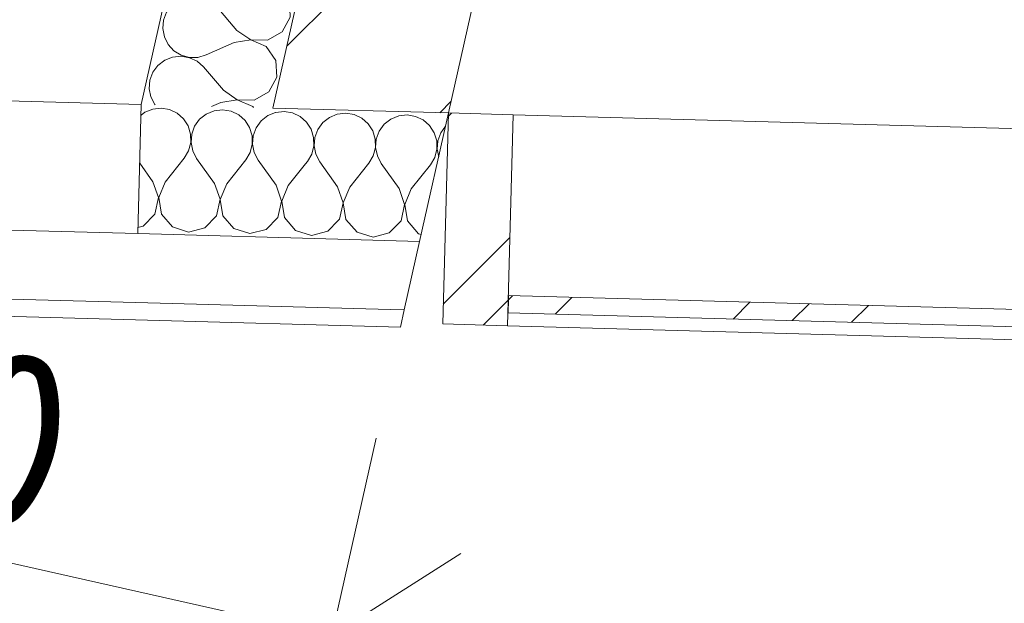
# Model space of a CAD drawing. Header units: millimetres. Extents: x -7213913 to -6930487, y 6129472 to 6354980.
# Tile 6 of 256: x -7206591 to -7205449, y 6159443 to 6160121. Entities that reach past the tile are written whole.
import ezdxf

# ---------------------------------------------------------------- set-up
doc = ezdxf.new("R2010")
doc.units = ezdxf.units.MM
doc.header["$MEASUREMENT"] = 0
doc.set_wipeout_variables(frame=1)
doc.linetypes.add('Wipeout_Contour', pattern=[1000, 0, -1000])
for name, color, linetype in [('АР-Стены_внешние_.АР', 7, 'Continuous'), ('АР-Стены_Наружные ВИТРАЖ', 7, 'Continuous'), ('АР-Стены_Перегородки_межквартирные_200.АР', 7, 'Continuous'), ('АР-Чертеж-Размеры.АР', 7, 'Continuous')]:
    doc.layers.add(name, color=color, linetype=linetype)
for name, color, linetype, lineweight in [('АР-Стены_внешние_.АР_Ном._пера__1', 7, 'Continuous', 0), ('АР-Стены_Наружные ВИТРАЖ_Ном._пера__120', 7, 'Continuous', 0), ('АР-Стены_Перегородки_межквартирные_200.АР_Ном._пера__1', 7, 'Continuous', 30), ('АР-Чертеж-Размеры.АР_Ном._пера__1', 7, 'Continuous', 0)]:
    doc.layers.add(name, color=color, linetype=linetype, lineweight=lineweight)
doc.styles.add('РЎР“Р•РќР•Р\xa0Р\x98Р\xa0_РЎРўР\x98Р›Р¬_3', font='GOST_Common.ttf')
doc.dimstyles.new('СГЕНЕРИР_СТИЛЬ__5', dxfattribs={"dimtxt": 200, "dimasz": 237.5, "dimexe": 0.18, "dimexo": 0.0625, "dimgap": 0, "dimtad": 1, "dimdec": 0, "dimzin": 0, "dimdsep": 46, "dimtxsty": 'РЎР“Р•РќР•Р\xa0Р\x98Р\xa0_РЎРўР\x98Р›Р¬_3', "dimblk": 'ARROWHEAD_6', "dimblk1": 'ARROWHEAD_6', "dimblk2": 'ARROWHEAD_6', "dimcen": 0.09, "dimse1": 1, "dimse2": 1, "dimclrd": 7, "dimclre": 7, "dimclrt": 7, "dimazin": 0, "dimtfac": 1, "dimtdec": 4, "dimtmove": 0, "dimatfit": 3, "dimfxl": 1, "dimtolj": 1, "dimtzin": 0, "dimarcsym": 0})
pattern_1 = [(45, (-6566190.34, 6562677.8), (-176.776695, 176.776695), []), (45, (-6566225.7, 6562713.15), (-176.776695, 176.776695), []), (45, (-6566261.05, 6562748.5), (-176.776695, 176.776695), [])]

# ---------------------------------------------------------------- blocks, each defined once
blk = doc.blocks.new('Навесная Стена_23_1', base_point=(-6566190.3, 6562677.8))
at = {"layer": 'АР-Стены_Наружные ВИТРАЖ_Ном._пера__120', "color": 7, "linetype": 'Continuous', "lineweight": 0, "flags": 128}
for points in [[(-7205131.5, 6159986), (-7206018.7, 6160010.3)], [(-7205138.3, 6159741), (-7206025.4, 6159765.4)]]:
    blk.add_lwpolyline(points, dxfattribs=at)
at = {"color": 254, "linetype": 'Wipeout_Contour', "lineweight": 0, "ltscale": 37918495.33390675}
blk.add_wipeout([(-7206025, 6159780.4), (-7205137.9, 6159756), (-7205137.3, 6159776), (-7206024.5, 6159800.4)], dxfattribs=at).dxf.layer = 'АР-Стены_Наружные ВИТРАЖ'
at = {"layer": 'АР-Стены_Наружные ВИТРАЖ', "linetype": 'Continuous', "lineweight": 0, "true_color": 0x000000}
h = blk.add_hatch(dxfattribs=at)
h.set_pattern_fill('АЛЮМИНИЙ_0001', color=18, style=0, pattern_type=2)
h.set_pattern_definition(pattern_1)
h.paths.add_polyline_path([(-7206025, 6159780.4), (-7205137.9, 6159756), (-7205137.3, 6159776), (-7206024.5, 6159800.4)])
at = {"layer": 'АР-Стены_Наружные ВИТРАЖ_Ном._пера__120', "color": 7, "linetype": 'Continuous', "lineweight": 0, "flags": 128}
blk.add_lwpolyline([(-7206025, 6159780.4), (-7206024.5, 6159800.4), (-7205137.3, 6159776), (-7205137.9, 6159756)], close=True, dxfattribs=at)
at = {"color": 254, "linetype": 'Wipeout_Contour', "lineweight": 0, "ltscale": 37920237.54759813}
blk.add_wipeout([(-7206025.4, 6159765.4), (-7206018.7, 6160010.3), (-7206093.7, 6160012.4), (-7206100.4, 6159767.5)], dxfattribs=at).dxf.layer = 'АР-Стены_Наружные ВИТРАЖ'
at = {"layer": 'АР-Стены_Наружные ВИТРАЖ', "linetype": 'Continuous', "lineweight": 0, "true_color": 0x000000}
h = blk.add_hatch(dxfattribs=at)
h.set_pattern_fill('АЛЮМИНИЙ_0001', color=18, style=0, pattern_type=2)
h.set_pattern_definition(pattern_1)
h.paths.add_polyline_path([(-7206025.4, 6159765.4), (-7206018.7, 6160010.3), (-7206093.7, 6160012.4), (-7206100.4, 6159767.5)])
at = {"layer": 'АР-Стены_Наружные ВИТРАЖ_Ном._пера__120', "color": 7, "linetype": 'Continuous', "lineweight": 0, "flags": 128}
blk.add_lwpolyline([(-7206025.4, 6159765.4), (-7206100.4, 6159767.5), (-7206093.7, 6160012.4), (-7206018.7, 6160010.3)], close=True, dxfattribs=at)
blk = doc.blocks.new('*X532', base_point=(-6566190.3, 6562677.8))
at = {"layer": 'АР-Стены_внешние_.АР_Ном._пера__1', "color": 7, "linetype": 'Continuous', "lineweight": 0}
for p, q in [((-7206296.4, 6160685.5), (-7206299.3, 6160677.7)), ((-7206299.3, 6160677.7), (-7206300.1, 6160667.9)), ((-7206300.1, 6160667.9), (-7206298.2, 6160658.2)), ((-7206214.1, 6160665.9), (-7206215.4, 6160667.3)), ((-7206214.1, 6160665.9), (-7206197.9, 6160655.1)), ((-7206298.2, 6160658.2), (-7206293.8, 6160649.4)), ((-7206217.3, 6160651.9), (-7206249.8, 6160637.3)), ((-7206197.9, 6160654.8), (-7206217.3, 6160651.9)), ((-7206197.9, 6160655.1), (-7206178.4, 6160654.4)), ((-7206180, 6160647), (-7206197.9, 6160654.8)), ((-7206178.4, 6160654.4), (-7206172.6, 6160657.7)), ((-7206293.8, 6160649.4), (-7206287.1, 6160642.2)), ((-7206287.1, 6160642.2), (-7206278.6, 6160637.1)), ((-7206175.5, 6160640.5), (-7206180, 6160647)), ((-7206297.9, 6160631.2), (-7206305.7, 6160625.2)), ((-7206288.7, 6160634.8), (-7206297.9, 6160631.2)), ((-7206278.9, 6160635.9), (-7206288.7, 6160634.8)), ((-7206269.2, 6160634.2), (-7206278.9, 6160635.9)), ((-7206278.6, 6160637.1), (-7206269.1, 6160634.5)), ((-7206260.3, 6160629.9), (-7206269.2, 6160634.2)), ((-7206269.1, 6160634.5), (-7206259.3, 6160634.5)), ((-7206253, 6160623.4), (-7206260.3, 6160629.9)), ((-7206259.3, 6160634.5), (-7206249.8, 6160637.3)), ((-7206311.5, 6160617.2), (-7206315, 6160608)), ((-7206305.7, 6160625.2), (-7206311.5, 6160617.2)), ((-7206235.3, 6160602.6), (-7206253, 6160623.4)), ((-7206315, 6160608), (-7206315.8, 6160598.2)), ((-7206315.8, 6160598.2), (-7206313.9, 6160588.5)), ((-7206313.9, 6160588.5), (-7206309.4, 6160579.7)), ((-7206309.4, 6160579.7), (-7206302.7, 6160572.5)), ((-7206302.7, 6160572.5), (-7206294.3, 6160567.4)), ((-7206313.5, 6160561.5), (-7206321.3, 6160555.5)), ((-7206304.4, 6160565.2), (-7206313.5, 6160561.5)), ((-7206294.6, 6160566.2), (-7206304.4, 6160565.2)), ((-7206293.2, 6160565.9), (-7206294.6, 6160566.2)), ((-7206294.3, 6160567.4), (-7206291.9, 6160566.7)), ((-7206321.3, 6160555.5), (-7206327.2, 6160547.5)), ((-7206327.2, 6160547.5), (-7206328.7, 6160543.5))]:
    blk.add_line(p, q, dxfattribs=at)
blk = doc.blocks.new('*X533', base_point=(-6566190.3, 6562677.8))
at = {"layer": 'АР-Стены_внешние_.АР_Ном._пера__1', "color": 7, "linetype": 'Continuous', "lineweight": 0}
for p, q in [((-7206330.6, 6160538.3), (-7206331.4, 6160528.5)), ((-7206330.2, 6160539.4), (-7206330.6, 6160538.3)), ((-7206331.4, 6160528.5), (-7206329.5, 6160518.8)), ((-7206329.5, 6160518.8), (-7206325.1, 6160510)), ((-7206229.2, 6160515.4), (-7206248.6, 6160512.6)), ((-7206231.5, 6160517.2), (-7206229.2, 6160515.7)), ((-7206229.2, 6160515.7), (-7206223.8, 6160515.5)), ((-7206211.3, 6160507.7), (-7206229.2, 6160515.4)), ((-7206325.1, 6160510), (-7206318.4, 6160502.8)), ((-7206318.4, 6160502.8), (-7206309.9, 6160497.7)), ((-7206248.6, 6160512.6), (-7206281.1, 6160497.9)), ((-7206200.2, 6160491.6), (-7206211.3, 6160507.7)), ((-7206329.2, 6160491.8), (-7206337, 6160485.8)), ((-7206320, 6160495.5), (-7206329.2, 6160491.8)), ((-7206310.2, 6160496.5), (-7206320, 6160495.5)), ((-7206300.5, 6160494.8), (-7206310.2, 6160496.5)), ((-7206309.9, 6160497.7), (-7206300.4, 6160495.1)), ((-7206291.6, 6160490.5), (-7206300.5, 6160494.8)), ((-7206300.4, 6160495.1), (-7206290.6, 6160495.1)), ((-7206290.6, 6160495.1), (-7206281.1, 6160497.9)), ((-7206199.1, 6160472.2), (-7206200.2, 6160491.6)), ((-7206337, 6160485.8), (-7206342.8, 6160477.8)), ((-7206284.3, 6160484), (-7206291.6, 6160490.5)), ((-7206261.1, 6160456.8), (-7206284.3, 6160484)), ((-7206346.3, 6160468.6), (-7206347.1, 6160458.8)), ((-7206342.8, 6160477.8), (-7206346.3, 6160468.6)), ((-7206208.4, 6160455), (-7206199.1, 6160472.2)), ((-7206347.1, 6160458.8), (-7206345.2, 6160449.1)), ((-7206261.1, 6160456.8), (-7206244.8, 6160446)), ((-7206345.2, 6160449.1), (-7206340.7, 6160440.3)), ((-7206244.9, 6160445.7), (-7206264.2, 6160442.9)), ((-7206227, 6160438), (-7206244.9, 6160445.7)), ((-7206244.8, 6160446), (-7206225.3, 6160445.3)), ((-7206225.3, 6160445.3), (-7206208.4, 6160455)), ((-7206340.7, 6160440.3), (-7206334, 6160433.1)), ((-7206264.2, 6160442.9), (-7206296.8, 6160428.2)), ((-7206215.8, 6160422), (-7206227, 6160438)), ((-7206335.7, 6160425.8), (-7206344.8, 6160422.1)), ((-7206325.9, 6160426.8), (-7206335.7, 6160425.8)), ((-7206334, 6160433.1), (-7206325.6, 6160428)), ((-7206316.2, 6160425.1), (-7206325.9, 6160426.8)), ((-7206325.6, 6160428), (-7206316.1, 6160425.4)), ((-7206307.3, 6160420.8), (-7206316.2, 6160425.1)), ((-7206316.1, 6160425.4), (-7206306.2, 6160425.5)), ((-7206306.2, 6160425.5), (-7206296.8, 6160428.2)), ((-7206352.6, 6160416.1), (-7206358.5, 6160408.2)), ((-7206344.8, 6160422.1), (-7206352.6, 6160416.1)), ((-7206299.9, 6160414.3), (-7206307.3, 6160420.8)), ((-7206276.7, 6160387.1), (-7206299.9, 6160414.3)), ((-7206214.7, 6160402.5), (-7206215.8, 6160422)), ((-7206358.5, 6160408.2), (-7206361.9, 6160398.9)), ((-7206224, 6160385.3), (-7206214.7, 6160402.5)), ((-7206361.9, 6160398.9), (-7206362.7, 6160389.1)), ((-7206362.7, 6160389.1), (-7206360.8, 6160379.4)), ((-7206360.8, 6160379.4), (-7206356.4, 6160370.7)), ((-7206276.7, 6160387.1), (-7206260.5, 6160376.3)), ((-7206241, 6160375.6), (-7206224, 6160385.3)), ((-7206356.4, 6160370.7), (-7206349.7, 6160363.4)), ((-7206279.9, 6160373.2), (-7206312.4, 6160358.5)), ((-7206260.6, 6160376), (-7206279.9, 6160373.2)), ((-7206242.6, 6160368.3), (-7206260.6, 6160376)), ((-7206260.5, 6160376.3), (-7206241, 6160375.6)), ((-7206231.5, 6160352.3), (-7206242.6, 6160368.3)), ((-7206351.3, 6160356.1), (-7206360.5, 6160352.4)), ((-7206341.5, 6160357.1), (-7206351.3, 6160356.1)), ((-7206349.7, 6160363.4), (-7206341.2, 6160358.3)), ((-7206331.8, 6160355.4), (-7206341.5, 6160357.1)), ((-7206341.2, 6160358.3), (-7206331.7, 6160355.7)), ((-7206322.9, 6160351.1), (-7206331.8, 6160355.4)), ((-7206331.7, 6160355.7), (-7206321.9, 6160355.8)), ((-7206321.9, 6160355.8), (-7206312.4, 6160358.5)), ((-7206368.3, 6160346.4), (-7206374.1, 6160338.5)), ((-7206360.5, 6160352.4), (-7206368.3, 6160346.4)), ((-7206315.6, 6160344.6), (-7206322.9, 6160351.1)), ((-7206292.4, 6160317.4), (-7206315.6, 6160344.6)), ((-7206230.4, 6160332.8), (-7206231.5, 6160352.3)), ((-7206374.1, 6160338.5), (-7206377.6, 6160329.2)), ((-7206239.7, 6160315.6), (-7206230.4, 6160332.8)), ((-7206377.6, 6160329.2), (-7206378.4, 6160319.4)), ((-7206378.4, 6160319.4), (-7206376.5, 6160309.7)), ((-7206376.5, 6160309.7), (-7206372, 6160301)), ((-7206292.4, 6160317.4), (-7206276.1, 6160306.6)), ((-7206256.6, 6160305.9), (-7206239.7, 6160315.6)), ((-7206372, 6160301), (-7206365.3, 6160293.7)), ((-7206295.5, 6160303.5), (-7206328.1, 6160288.8)), ((-7206276.2, 6160306.3), (-7206295.5, 6160303.5)), ((-7206258.3, 6160298.6), (-7206276.2, 6160306.3)), ((-7206276.1, 6160306.6), (-7206256.6, 6160305.9)), ((-7206247.1, 6160282.6), (-7206258.3, 6160298.6)), ((-7206367, 6160286.4), (-7206376.1, 6160282.7)), ((-7206357.2, 6160287.4), (-7206367, 6160286.4)), ((-7206365.3, 6160293.7), (-7206356.9, 6160288.6)), ((-7206347.5, 6160285.7), (-7206357.2, 6160287.4)), ((-7206356.9, 6160288.6), (-7206347.4, 6160286)), ((-7206338.6, 6160281.4), (-7206347.5, 6160285.7)), ((-7206347.4, 6160286), (-7206337.5, 6160286.1)), ((-7206337.5, 6160286.1), (-7206328.1, 6160288.8)), ((-7206383.9, 6160276.7), (-7206389.8, 6160268.8)), ((-7206376.1, 6160282.7), (-7206383.9, 6160276.7)), ((-7206331.2, 6160274.9), (-7206338.6, 6160281.4)), ((-7206308, 6160247.7), (-7206331.2, 6160274.9)), ((-7206246, 6160263.1), (-7206247.1, 6160282.6)), ((-7206389.8, 6160268.8), (-7206393.2, 6160259.5)), ((-7206255.3, 6160245.9), (-7206246, 6160263.1)), ((-7206393.2, 6160259.5), (-7206394, 6160249.7)), ((-7206394, 6160249.7), (-7206392.1, 6160240.1)), ((-7206392.1, 6160240.1), (-7206387.7, 6160231.3)), ((-7206308, 6160247.7), (-7206291.8, 6160236.9)), ((-7206272.3, 6160236.2), (-7206255.3, 6160245.9)), ((-7206387.7, 6160231.3), (-7206381, 6160224)), ((-7206311.2, 6160233.8), (-7206343.7, 6160219.1)), ((-7206291.9, 6160236.6), (-7206311.2, 6160233.8)), ((-7206273.9, 6160228.9), (-7206291.9, 6160236.6)), ((-7206291.8, 6160236.9), (-7206272.3, 6160236.2)), ((-7206262.8, 6160212.9), (-7206273.9, 6160228.9)), ((-7206372.8, 6160217.7), (-7206382.6, 6160216.7)), ((-7206381, 6160224), (-7206372.6, 6160218.9)), ((-7206363.1, 6160216), (-7206372.8, 6160217.7)), ((-7206372.6, 6160218.9), (-7206363.1, 6160216.3)), ((-7206353.2, 6160216.4), (-7206343.7, 6160219.1)), ((-7206399.6, 6160207), (-7206405.4, 6160199.1)), ((-7206391.8, 6160213), (-7206399.6, 6160207)), ((-7206382.6, 6160216.7), (-7206391.8, 6160213)), ((-7206363.1, 6160216.3), (-7206353.2, 6160216.4)), ((-7206354.2, 6160211.7), (-7206363.1, 6160216)), ((-7206346.9, 6160205.2), (-7206354.2, 6160211.7)), ((-7206261.7, 6160193.4), (-7206262.8, 6160212.9)), ((-7206405.4, 6160199.1), (-7206408.9, 6160189.8)), ((-7206323.7, 6160178), (-7206346.9, 6160205.2)), ((-7206408.9, 6160189.8), (-7206409.7, 6160180)), ((-7206271, 6160176.2), (-7206261.7, 6160193.4)), ((-7206409.7, 6160180), (-7206407.8, 6160170.4)), ((-7206323.7, 6160178), (-7206307.4, 6160167.2)), ((-7206287.9, 6160166.5), (-7206271, 6160176.2)), ((-7206407.8, 6160170.4), (-7206403.3, 6160161.6)), ((-7206403.3, 6160161.6), (-7206396.6, 6160154.4)), ((-7206326.8, 6160164.1), (-7206359.4, 6160149.5)), ((-7206307.5, 6160166.9), (-7206326.8, 6160164.1)), ((-7206289.6, 6160159.2), (-7206307.5, 6160166.9)), ((-7206307.4, 6160167.2), (-7206287.9, 6160166.5)), ((-7206396.6, 6160154.4), (-7206388.2, 6160149.2)), ((-7206388.2, 6160149.2), (-7206378.7, 6160146.6)), ((-7206368.9, 6160146.7), (-7206359.4, 6160149.5)), ((-7206278.4, 6160143.2), (-7206289.6, 6160159.2)), ((-7206415.2, 6160137.3), (-7206421.1, 6160129.4)), ((-7206407.4, 6160143.3), (-7206415.2, 6160137.3)), ((-7206398.3, 6160147), (-7206407.4, 6160143.3)), ((-7206388.5, 6160148), (-7206398.3, 6160147)), ((-7206378.8, 6160146.3), (-7206388.5, 6160148)), ((-7206369.9, 6160142.1), (-7206378.8, 6160146.3)), ((-7206378.7, 6160146.6), (-7206368.9, 6160146.7)), ((-7206362.5, 6160135.5), (-7206369.9, 6160142.1)), ((-7206277.3, 6160123.7), (-7206278.4, 6160143.2)), ((-7206421.1, 6160129.4), (-7206424.5, 6160120.2)), ((-7206339.3, 6160108.3), (-7206362.5, 6160135.5)), ((-7206424.5, 6160120.2), (-7206425.4, 6160110.3)), ((-7206286.6, 6160106.5), (-7206277.3, 6160123.7)), ((-7206425.4, 6160110.3), (-7206423.4, 6160100.7)), ((-7206339.3, 6160108.3), (-7206323.1, 6160097.5)), ((-7206303.6, 6160096.9), (-7206286.6, 6160106.5)), ((-7206423.4, 6160100.7), (-7206419, 6160091.9)), ((-7206419, 6160091.9), (-7206412.3, 6160084.7)), ((-7206342.5, 6160094.4), (-7206375, 6160079.8)), ((-7206323.2, 6160097.2), (-7206342.5, 6160094.4)), ((-7206305.2, 6160089.5), (-7206323.2, 6160097.2)), ((-7206323.1, 6160097.5), (-7206303.6, 6160096.9)), ((-7206412.3, 6160084.7), (-7206403.9, 6160079.5)), ((-7206384.5, 6160077), (-7206375, 6160079.8)), ((-7206294.1, 6160073.5), (-7206305.2, 6160089.5)), ((-7206423.1, 6160073.6), (-7206430.9, 6160067.6)), ((-7206413.9, 6160077.3), (-7206423.1, 6160073.6)), ((-7206404.1, 6160078.3), (-7206413.9, 6160077.3)), ((-7206394.4, 6160076.6), (-7206404.1, 6160078.3)), ((-7206403.9, 6160079.5), (-7206394.4, 6160076.9)), ((-7206394.4, 6160076.9), (-7206384.5, 6160077)), ((-7206385.5, 6160072.4), (-7206394.4, 6160076.6)), ((-7206378.2, 6160065.8), (-7206385.5, 6160072.4)), ((-7206293, 6160054), (-7206294.1, 6160073.5)), ((-7206436.7, 6160059.7), (-7206440.2, 6160050.5)), ((-7206430.9, 6160067.6), (-7206436.7, 6160059.7)), ((-7206355, 6160038.7), (-7206378.2, 6160065.8)), ((-7206440.2, 6160050.5), (-7206441, 6160040.6)), ((-7206302.3, 6160036.9), (-7206293, 6160054)), ((-7206441, 6160040.6), (-7206439.1, 6160031)), ((-7206355, 6160038.7), (-7206338.8, 6160027.8)), ((-7206319.2, 6160027.2), (-7206302.3, 6160036.9)), ((-7206439.1, 6160031), (-7206434.6, 6160022.2)), ((-7206358.1, 6160024.7), (-7206368.7, 6160020)), ((-7206338.8, 6160027.5), (-7206358.1, 6160024.7)), ((-7206338.8, 6160027.8), (-7206319.2, 6160027.2)), ((-7206320.9, 6160019.8), (-7206338.8, 6160027.5)), ((-7206434.6, 6160022.2), (-7206434.2, 6160021.8)), ((-7206320.1, 6160018.6), (-7206320.9, 6160019.8))]:
    blk.add_line(p, q, dxfattribs=at)
blk = doc.blocks.new('*X534', base_point=(-6566190.3, 6562677.8))
at = {"layer": 'АР-Стены_внешние_.АР_Ном._пера__1', "color": 7, "linetype": 'Continuous', "lineweight": 0}
for p, q in [((-7206168.9, 6160631), (-7206175.5, 6160640.5)), ((-7206167.8, 6160611.5), (-7206168.9, 6160631)), ((-7206177.1, 6160594.4), (-7206167.8, 6160611.5)), ((-7206229.8, 6160596.2), (-7206235.3, 6160602.6)), ((-7206229.8, 6160596.2), (-7206213.5, 6160585.4)), ((-7206194, 6160584.7), (-7206177.1, 6160594.4)), ((-7206213.6, 6160585.1), (-7206232.9, 6160582.3)), ((-7206195.7, 6160577.3), (-7206213.6, 6160585.1)), ((-7206213.5, 6160585.4), (-7206194, 6160584.7)), ((-7206232.9, 6160582.3), (-7206265.5, 6160567.6)), ((-7206184.5, 6160561.3), (-7206195.7, 6160577.3)), ((-7206284.9, 6160564.5), (-7206293.2, 6160565.9)), ((-7206291.9, 6160566.7), (-7206284.8, 6160564.8)), ((-7206276, 6160560.2), (-7206284.9, 6160564.5)), ((-7206284.8, 6160564.8), (-7206274.9, 6160564.8)), ((-7206268.6, 6160553.7), (-7206276, 6160560.2)), ((-7206274.9, 6160564.8), (-7206265.5, 6160567.6)), ((-7206183.4, 6160541.9), (-7206184.5, 6160561.3)), ((-7206245.4, 6160526.5), (-7206268.6, 6160553.7)), ((-7206328.7, 6160543.5), (-7206330.2, 6160539.4)), ((-7206192.7, 6160524.7), (-7206183.4, 6160541.9)), ((-7206245.4, 6160526.5), (-7206231.5, 6160517.2)), ((-7206223.8, 6160515.5), (-7206209.7, 6160515)), ((-7206209.7, 6160515), (-7206192.7, 6160524.7))]:
    blk.add_line(p, q, dxfattribs=at)
blk = doc.blocks.new('Стена_278_1', base_point=(-7206333.9, 6160540.2))
at = {"layer": 'АР-Стены_внешние_.АР_Ном._пера__1', "color": 7, "linetype": 'Continuous', "lineweight": 0, "flags": 128}
for points in [[(-7206154.6, 6160653.7), (-7206301, 6160686.6)], [(-7206297.4, 6160018), (-7206154.6, 6160653.7)], [(-7206333.9, 6160540.2), (-7206450.2, 6160022.2)]]:
    blk.add_lwpolyline(points, dxfattribs=at)
at = {"layer": 'АР-Стены_внешние_.АР', "color": 7, "lineweight": 0}
for name in ['*X532', '*X534', '*X533']:
    blk.add_blockref(name, (-6566190.3, 6562677.8), dxfattribs=at)
blk = doc.blocks.new('Стена_280_1', base_point=(-7205959.5, 6160609.9))
at = {"layer": 'АР-Стены_Перегородки_межквартирные_200.АР', "linetype": 'Continuous', "lineweight": 0, "true_color": 0x000000}
h = blk.add_hatch(dxfattribs=at)
h.set_pattern_fill('БЛОКИ_БЕТОННЫЕ_ЭФФЕКТИВН_78', color=18, style=0, pattern_type=2)
h.set_pattern_definition([(45, (-6566190.34, 6562677.8), (-127.279217, 127.279217), [])])
h.paths.add_polyline_path([(-7206093.7, 6160012.4), (-7205959.5, 6160609.9), (-7206154.6, 6160653.7), (-7206297.4, 6160018)])
at = {"layer": 'АР-Стены_Перегородки_межквартирные_200.АР_Ном._пера__1', "color": 7, "linetype": 'Continuous', "lineweight": 0}
blk.add_line((-7206093.7, 6160012.4), (-7206297.4, 6160018), dxfattribs=at)
at = {"layer": 'АР-Стены_Перегородки_межквартирные_200.АР_Ном._пера__1', "color": 7, "linetype": 'Continuous', "lineweight": 15, "flags": 128}
for points in [[(-7206154.6, 6160653.7), (-7206297.4, 6160018)], [(-7206154.6, 6160653.7), (-7205959.5, 6160609.9)], [(-7206093.7, 6160012.4), (-7205959.5, 6160609.9)]]:
    blk.add_lwpolyline(points, dxfattribs=at)
blk = doc.blocks.new('*X590', base_point=(-6566190.3, 6562677.8))
at = {"layer": 'АР-Стены_внешние_.АР_Ном._пера__1', "color": 7, "linetype": 'Continuous', "lineweight": 0}
for p, q in [((-7206294.2, 6160013), (-7206294.4, 6160012.9)), ((-7206284.4, 6160014.1), (-7206294.2, 6160013)), ((-7206274.7, 6160012.5), (-7206284.4, 6160014.1)), ((-7206265.8, 6160008.2), (-7206274.7, 6160012.5)), ((-7206213, 6160012.1), (-7206222.8, 6160011)), ((-7206203.3, 6160010.5), (-7206213, 6160012.1)), ((-7206258.4, 6160001.7), (-7206265.8, 6160008.2)), ((-7206253.1, 6159993.5), (-7206258.4, 6160001.7)), ((-7206239.7, 6160001.2), (-7206245.5, 6159993.3)), ((-7206232, 6160007.3), (-7206239.7, 6160001.2)), ((-7206222.8, 6160011), (-7206232, 6160007.3)), ((-7206194.4, 6160006.3), (-7206203.3, 6160010.5)), ((-7206187, 6159999.8), (-7206194.4, 6160006.3)), ((-7206181.7, 6159991.5), (-7206187, 6159999.8)), ((-7206160.6, 6160005.3), (-7206168.3, 6159999.3)), ((-7206151.4, 6160009.1), (-7206160.6, 6160005.3)), ((-7206141.6, 6160010.2), (-7206151.4, 6160009.1)), ((-7206131.9, 6160008.5), (-7206141.6, 6160010.2)), ((-7206123, 6160004.3), (-7206131.9, 6160008.5)), ((-7206115.6, 6159997.8), (-7206123, 6160004.3)), ((-7206250.2, 6159984), (-7206253.1, 6159993.5)), ((-7206245.5, 6159993.3), (-7206248.9, 6159984)), ((-7206178.8, 6159982.1), (-7206181.7, 6159991.5)), ((-7206174.1, 6159991.3), (-7206177.5, 6159982.1)), ((-7206168.3, 6159999.3), (-7206174.1, 6159991.3)), ((-7206110.3, 6159989.5), (-7206115.6, 6159997.8)), ((-7206107.4, 6159980.1), (-7206110.3, 6159989.5)), ((-7206102.7, 6159989.3), (-7206106.1, 6159980.1)), ((-7206097.1, 6159997), (-7206102.7, 6159989.3)), ((-7206250, 6159974.2), (-7206250.2, 6159984)), ((-7206248.9, 6159984), (-7206249.7, 6159974.2)), ((-7206178.6, 6159972.2), (-7206178.8, 6159982.1)), ((-7206177.5, 6159982.1), (-7206178.3, 6159972.2)), ((-7206107.2, 6159970.3), (-7206107.4, 6159980.1)), ((-7206106.1, 6159980.1), (-7206106.9, 6159970.3)), ((-7206252.5, 6159964.7), (-7206250, 6159974.2)), ((-7206249.7, 6159974.2), (-7206247.7, 6159964.5)), ((-7206181, 6159962.7), (-7206178.6, 6159972.2)), ((-7206178.3, 6159972.2), (-7206176.3, 6159962.6)), ((-7206109.6, 6159960.7), (-7206107.2, 6159970.3)), ((-7206106.9, 6159970.3), (-7206105.1, 6159961.6)), ((-7206259.7, 6159953.3), (-7206257.5, 6159956.2)), ((-7206257.5, 6159956.2), (-7206252.5, 6159964.7)), ((-7206247.7, 6159964.5), (-7206243.2, 6159955.8)), ((-7206222.5, 6159926.6), (-7206243.2, 6159955.8)), ((-7206208.3, 6159926.2), (-7206186.1, 6159954.2)), ((-7206186.1, 6159954.2), (-7206181, 6159962.7)), ((-7206176.3, 6159962.6), (-7206171.8, 6159953.8)), ((-7206114.7, 6159952.2), (-7206109.6, 6159960.7)), ((-7206151.1, 6159924.7), (-7206171.8, 6159953.8)), ((-7206136.9, 6159924.3), (-7206114.7, 6159952.2)), ((-7206216, 6159908.2), (-7206222.5, 6159926.6)), ((-7206208.3, 6159926.2), (-7206215.8, 6159908.2)), ((-7206144.6, 6159906.3), (-7206151.1, 6159924.7)), ((-7206136.9, 6159924.3), (-7206144.4, 6159906.3)), ((-7206220.2, 6159889.2), (-7206216, 6159908.2)), ((-7206215.8, 6159908.2), (-7206212.7, 6159888.9)), ((-7206148.8, 6159887.2), (-7206144.6, 6159906.3)), ((-7206144.4, 6159906.3), (-7206141.3, 6159887)), ((-7206221.6, 6159887.7), (-7206220.2, 6159889.2)), ((-7206212.7, 6159888.9), (-7206199.9, 6159874.2)), ((-7206162.4, 6159873.1), (-7206148.8, 6159887.2)), ((-7206141.3, 6159887), (-7206128.5, 6159872.2)), ((-7206199.9, 6159874.2), (-7206181.3, 6159868.3)), ((-7206181.3, 6159868.3), (-7206162.4, 6159873.1)), ((-7206128.5, 6159872.2), (-7206125.4, 6159871.2))]:
    blk.add_line(p, q, dxfattribs=at)
blk = doc.blocks.new('*X591', base_point=(-6566190.3, 6562677.8))
at = {"layer": 'АР-Стены_внешние_.АР_Ном._пера__1', "color": 7, "linetype": 'Continuous', "lineweight": 0}
for p, q in [((-7206446.2, 6160013.2), (-7206450.5, 6160009.8)), ((-7206437, 6160016.9), (-7206446.2, 6160013.2)), ((-7206427.2, 6160018), (-7206437, 6160016.9)), ((-7206417.5, 6160016.4), (-7206427.2, 6160018)), ((-7206408.6, 6160012.2), (-7206417.5, 6160016.4)), ((-7206401.2, 6160005.7), (-7206408.6, 6160012.2)), ((-7206374.8, 6160011.2), (-7206382.5, 6160005.2)), ((-7206365.6, 6160015), (-7206374.8, 6160011.2)), ((-7206355.8, 6160016), (-7206365.6, 6160015)), ((-7206346.1, 6160014.4), (-7206355.8, 6160016)), ((-7206337.2, 6160010.2), (-7206346.1, 6160014.4)), ((-7206294.4, 6160012.9), (-7206303.4, 6160009.3)), ((-7206395.9, 6159997.4), (-7206401.2, 6160005.7)), ((-7206382.5, 6160005.2), (-7206388.3, 6159997.2)), ((-7206329.8, 6160003.7), (-7206337.2, 6160010.2)), ((-7206324.5, 6159995.4), (-7206329.8, 6160003.7)), ((-7206311.1, 6160003.2), (-7206316.9, 6159995.2)), ((-7206303.4, 6160009.3), (-7206311.1, 6160003.2)), ((-7206393, 6159988), (-7206395.9, 6159997.4)), ((-7206388.3, 6159997.2), (-7206391.7, 6159987.9)), ((-7206321.6, 6159986), (-7206324.5, 6159995.4)), ((-7206316.9, 6159995.2), (-7206320.3, 6159986)), ((-7206395.3, 6159968.6), (-7206392.8, 6159978.1)), ((-7206392.8, 6159978.1), (-7206393, 6159988)), ((-7206391.7, 6159987.9), (-7206392.5, 6159978.1)), ((-7206392.5, 6159978.1), (-7206390.5, 6159968.5)), ((-7206321.4, 6159976.2), (-7206321.6, 6159986)), ((-7206320.3, 6159986), (-7206321.1, 6159976.2)), ((-7206400.3, 6159960.1), (-7206395.3, 6159968.6)), ((-7206390.5, 6159968.5), (-7206386, 6159959.7)), ((-7206328.9, 6159958.1), (-7206323.9, 6159966.6)), ((-7206323.9, 6159966.6), (-7206321.4, 6159976.2)), ((-7206321.1, 6159976.2), (-7206319.1, 6159966.5)), ((-7206319.1, 6159966.5), (-7206314.6, 6159957.7)), ((-7206436.7, 6159932.5), (-7206452.1, 6159954.2)), ((-7206422.5, 6159932.1), (-7206400.3, 6159960.1)), ((-7206365.3, 6159930.6), (-7206386, 6159959.7)), ((-7206351.1, 6159930.2), (-7206328.9, 6159958.1)), ((-7206293.9, 6159928.6), (-7206314.6, 6159957.7)), ((-7206279.7, 6159928.2), (-7206259.7, 6159953.3)), ((-7206430.2, 6159914.1), (-7206436.7, 6159932.5)), ((-7206422.5, 6159932.1), (-7206430, 6159914.1)), ((-7206358.8, 6159912.2), (-7206365.3, 6159930.6)), ((-7206351.1, 6159930.2), (-7206358.6, 6159912.1)), ((-7206287.4, 6159910.2), (-7206293.9, 6159928.6)), ((-7206279.7, 6159928.2), (-7206287.2, 6159910.2)), ((-7206434.4, 6159895), (-7206430.2, 6159914.1)), ((-7206430, 6159914.1), (-7206426.9, 6159894.8)), ((-7206363, 6159893.1), (-7206358.8, 6159912.2)), ((-7206358.6, 6159912.1), (-7206355.5, 6159892.9)), ((-7206291.6, 6159891.1), (-7206287.4, 6159910.2)), ((-7206287.2, 6159910.2), (-7206284.1, 6159890.9)), ((-7206448, 6159881), (-7206434.4, 6159895)), ((-7206426.9, 6159894.8), (-7206414.1, 6159880.1)), ((-7206376.6, 6159879), (-7206363, 6159893.1)), ((-7206355.5, 6159892.9), (-7206342.7, 6159878.1)), ((-7206305.2, 6159877.1), (-7206291.6, 6159891.1)), ((-7206284.1, 6159890.9), (-7206271.3, 6159876.1)), ((-7206233.8, 6159875.1), (-7206221.6, 6159887.7)), ((-7206454.1, 6159879.4), (-7206448, 6159881)), ((-7206414.1, 6159880.1), (-7206395.5, 6159874.2)), ((-7206395.5, 6159874.2), (-7206376.6, 6159879)), ((-7206342.7, 6159878.1), (-7206324.1, 6159872.3)), ((-7206324.1, 6159872.3), (-7206305.2, 6159877.1)), ((-7206271.3, 6159876.1), (-7206252.7, 6159870.3)), ((-7206252.7, 6159870.3), (-7206233.8, 6159875.1))]:
    blk.add_line(p, q, dxfattribs=at)
blk = doc.blocks.new('Стена_313_1', base_point=(-7206093.7, 6160012.4))
at = {"layer": 'АР-Стены_внешние_.АР_Ном._пера__1', "color": 7, "linetype": 'Continuous', "lineweight": 0}
for p, q in [((-7206454.3, 6159872.3), (-7206208.7, 6159865.5)), ((-7206456.5, 6159792.3), (-7206161.3, 6159784.2))]:
    blk.add_line(p, q, dxfattribs=at)
at = {"layer": 'АР-Стены_внешние_.АР_Ном._пера__1', "color": 7, "linetype": 'Continuous', "lineweight": 0, "flags": 128}
for points in [[(-7206454.3, 6159872.3), (-7206450.2, 6160022.2)], [(-7206457.1, 6159772.3), (-7206149.5, 6159763.8)]]:
    blk.add_lwpolyline(points, dxfattribs=at)
at = {"layer": 'АР-Стены_Перегородки_межквартирные_200.АР_Ном._пера__1', "color": 7, "linetype": 'Continuous', "lineweight": 0}
for p, q in [((-7206093.7, 6160012.4), (-7206297.4, 6160018)), ((-7206127.2, 6159863.3), (-7206208.7, 6159865.5)), ((-7206145, 6159783.7), (-7206161.3, 6159784.2))]:
    blk.add_line(p, q, dxfattribs=at)
at = {"layer": 'АР-Стены_Перегородки_межквартирные_200.АР_Ном._пера__1', "color": 7, "linetype": 'Continuous', "lineweight": 0, "flags": 128}
for points in [[(-7206127.2, 6159863.3), (-7206093.7, 6160012.4)], [(-7206145, 6159783.7), (-7206127.2, 6159863.3)], [(-7206149.5, 6159763.8), (-7206145, 6159783.7)]]:
    blk.add_lwpolyline(points, dxfattribs=at)
at = {"layer": 'АР-Стены_внешние_.АР', "color": 7, "lineweight": 0}
for name in ['*X591', '*X590']:
    blk.add_blockref(name, (-6566190.3, 6562677.8), dxfattribs=at)
blk = doc.blocks.new('Стена_393_1', base_point=(-7206450.2, 6160022.2))
at = {"layer": 'АР-Стены_внешние_.АР_Ном._пера__1', "color": 7, "linetype": 'Continuous', "lineweight": 0}
for p, q in [((-7207320.2, 6159896.1), (-7206454.3, 6159872.3)), ((-7207514.7, 6159821.4), (-7206456.5, 6159792.3))]:
    blk.add_line(p, q, dxfattribs=at)
at = {"layer": 'АР-Стены_внешние_.АР_Ном._пера__1', "color": 7, "linetype": 'Continuous', "lineweight": 0, "flags": 128}
for points in [[(-7206450.2, 6160022.2), (-7207257.4, 6160044.4)], [(-7206454.3, 6159872.3), (-7206450.2, 6160022.2)], [(-7207608.9, 6159804), (-7206457.1, 6159772.3)]]:
    blk.add_lwpolyline(points, dxfattribs=at)
blk = doc.blocks.new('*D910', base_point=(-6566190.3, 6562677.8))
at = {"layer": 'АР-Чертеж-Размеры.АР_Ном._пера__1', "color": 7, "linetype": 'Continuous', "lineweight": 0, "transparency": 16777216}
for p, q in [((-7207578.1, 6159469), (-7207475.4, 6159926.3)), ((-7207377.4, 6159792.2), (-7207676.1, 6159603.1)), ((-7207709.7, 6159738.7), (-7207526.7, 6159697.7)), ((-7207526.7, 6159697.7), (-7206229, 6159406.2)), ((-7206280.3, 6159177.5), (-7206177.6, 6159634.9)), ((-7206378.3, 6159311.6), (-7206079.6, 6159500.8)), ((-7206229, 6159406.2), (-7206046, 6159365.1))]:
    blk.add_line(p, q, dxfattribs=at)
at = {"layer": 'АР-Чертеж-Размеры.АР_Ном._пера__1', "color": 7, "lineweight": 0, "transparency": 16777216, "insert": (-7207159.6, 6159656.2), "char_height": 200, "attachment_point": 7, "rotation": 347.3417, "style": 'РЎР“Р•РќР•Р\xa0Р\x98Р\xa0_РЎРўР\x98Р›Р¬_3'}
blk.add_mtext('\\A1;{\\pql;\\fGOST Common|b0|i0|c204|p0;\\W1.000000;1\xa0330}', dxfattribs=at)
blk = doc.blocks.new('ARROWHEAD_6')
at = {"color": 0, "linetype": 'Continuous', "lineweight": 0}
for p, q in [((-0.5, -0.5), (0.5, 0.5)), ((0, 0), (-1, 0))]:
    blk.add_line(p, q, dxfattribs=at)
blk = doc.blocks.new('*D1068', base_point=(-6566190.3, 6562677.8))
at = {"layer": 'АР-Чертеж-Размеры.АР_Ном._пера__1', "color": 7, "linetype": 'Continuous', "lineweight": 0, "transparency": 16777216}
for p, q in [((-7205959.9, 6160615.6), (-7205857.2, 6161073)), ((-7205759.2, 6160938.9), (-7206057.9, 6160749.7)), ((-7206091.5, 6160885.4), (-7205908.5, 6160844.3)), ((-7205908.5, 6160844.3), (-7203430.3, 6160287.7)), ((-7203481.6, 6160059), (-7203378.9, 6160516.4)), ((-7203579.6, 6160193.1), (-7203280.9, 6160382.3)), ((-7203430.3, 6160287.7), (-7203247.3, 6160246.6))]:
    blk.add_line(p, q, dxfattribs=at)
at = {"layer": 'АР-Чертеж-Размеры.АР_Ном._пера__1', "color": 7, "lineweight": 0, "transparency": 16777216, "insert": (-7204980.7, 6160676.9), "char_height": 200, "attachment_point": 7, "rotation": 347.3417, "style": 'РЎР“Р•РќР•Р\xa0Р\x98Р\xa0_РЎРўР\x98Р›Р¬_3'}
blk.add_mtext('\\A1;{\\pql;\\fGOST Common|b0|i0|c204|p0;\\W1.000000;2\xa0540}', dxfattribs=at)

msp = doc.modelspace()

# ---------------------------------------------------------------- block references
at = {"layer": 'АР-Стены_внешние_.АР', "color": 7, "lineweight": 0}
for name, p in [('Стена_278_1', (-7206333.9, 6160540.2)), ('Стена_393_1', (-7206450.2, 6160022.2))]:
    msp.add_blockref(name, p, dxfattribs=at)
at = {"layer": 'АР-Стены_Наружные ВИТРАЖ', "linetype": 'Continuous', "lineweight": 0}
msp.add_blockref('Навесная Стена_23_1', (-6566190.3, 6562677.8), dxfattribs=at)

# ---------------------------------------------------------------- next in the draw order: block references
at = {"layer": 'АР-Стены_внешние_.АР', "color": 7, "lineweight": 0}
msp.add_blockref('Стена_313_1', (-7206093.7, 6160012.4), dxfattribs=at)
at = {"layer": 'АР-Стены_Перегородки_межквартирные_200.АР', "color": 7, "lineweight": 0}
msp.add_blockref('Стена_280_1', (-7205959.5, 6160609.9), dxfattribs=at)

# ---------------------------------------------------------------- next in the draw order: dimensions: what is measured, and where the dimension line sits
at = {"layer": 'АР-Чертеж-Размеры.АР', "color": 7, "linetype": 'Continuous', "lineweight": 0}
for base, p1, p2, picture, middle in [((-7203430.3, 6160287.7), (-7205873.4, 6161000.5), (-7203508.1, 6159941.3), '*D1068', (-7204624, 6160699.3)), ((-7206229, 6159406.2), (-7207497.7, 6159827), (-7206171.7, 6159661.1), '*D910', (-7206802.9, 6159678.6))]:
    dim = msp.add_linear_dim(base=base, p1=p1, p2=p2, angle=347.3417, dimstyle='СГЕНЕРИР_СТИЛЬ__5', dxfattribs=at)
    dim.commit()
    dim.dimension.update_dxf_attribs({"geometry": picture, "text_midpoint": middle, "dimtype": 160, "text_rotation": 347.3417})

doc.saveas('drawing.dxf')
